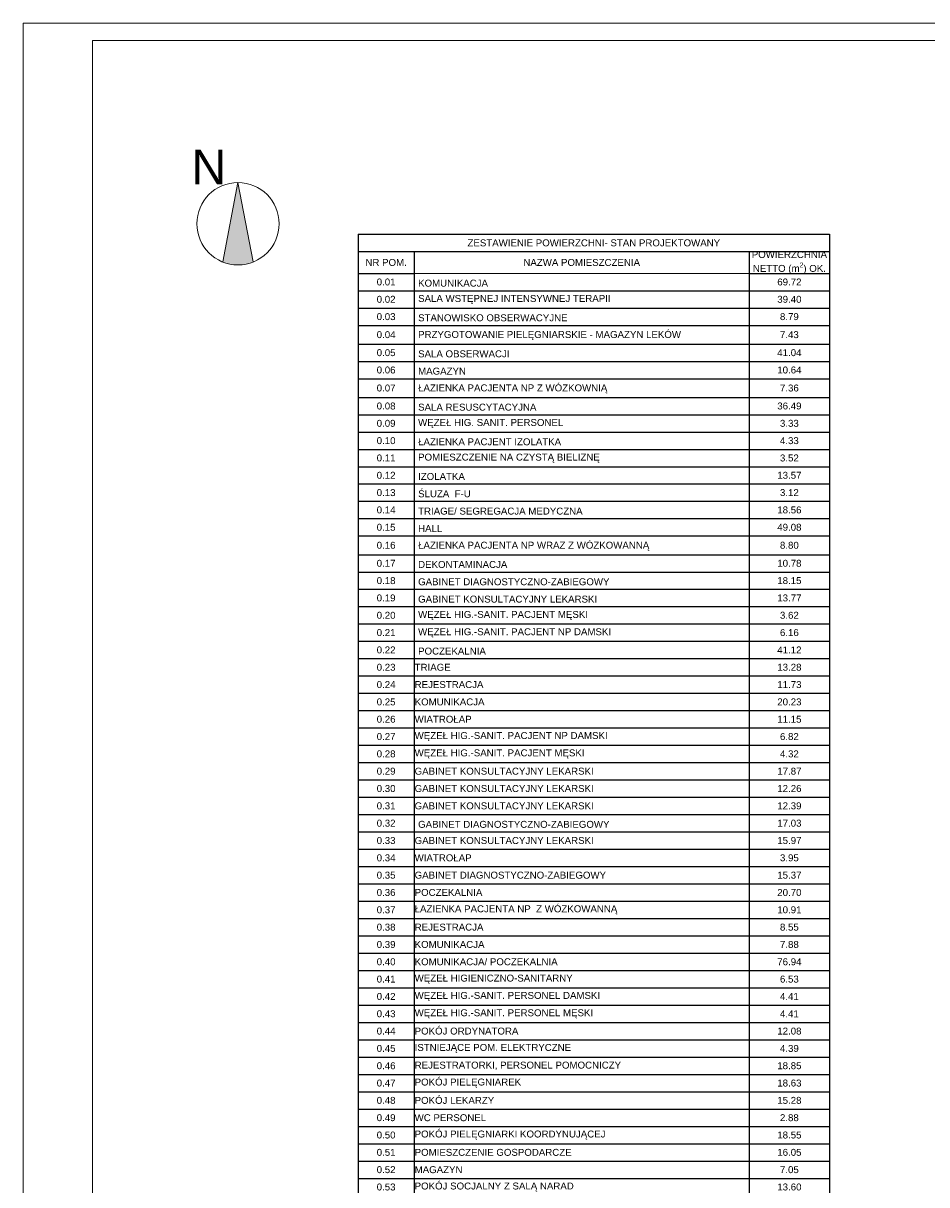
# Model space of a CAD drawing. Header units: millimetres. Extents: x -9409 to 0, y -5353 to 3057.
# Tile 237 of 256: x -9409 to -6800, y -295 to 3057. Entities that reach past the tile are written whole.
import ezdxf

# ---------------------------------------------------------------- set-up
doc = ezdxf.new("R2010")
doc.units = ezdxf.units.MM
for name, color, linetype, lineweight in [('05_Nr_pióra__7', 5, 'Continuous', 13), ('SQ_HATCH', 140, 'Continuous', 13), ('SQ_ISTN.Ściany', 140, 'Continuous', 35), ('SQ_Opisy', 7, 'Continuous', 18)]:
    doc.layers.add(name, color=color, linetype=linetype, lineweight=lineweight)
doc.styles.add('SQ_Arial', font='arial.ttf')
doc.styles.get("Standard").update_dxf_attribs({"font": 'arial.ttf'})

# ---------------------------------------------------------------- blocks, each defined once
blk = doc.blocks.new('Pn')
at = {"layer": '05_Nr_pióra__7', "linetype": 'Continuous', "lineweight": 5, "true_color": 0x000000}
h = blk.add_hatch(color=18, dxfattribs=at)
h.dxf.hatch_style = 1
h.paths.add_polyline_path([(40268.8, 14475.3), (40246.7, 14360.8, 0.192996), (40290.9, 14360.8)])
at = {"layer": '05_Nr_pióra__7', "color": 18, "linetype": 'Continuous', "lineweight": 5, "true_color": 0x000000}
for q in [(40246.7, 14360.8), (40290.9, 14360.8)]:
    blk.add_line((40268.8, 14475.3), q, dxfattribs=at)
blk.add_circle((40268.8, 14415.9), 59.4, dxfattribs=at)
at = {"layer": '05_Nr_pióra__7', "color": 18, "linetype": 'Continuous', "lineweight": 5, "true_color": 0x000000, "insert": (40201.5, 14522.8), "char_height": 50, "attachment_point": 1, "style": 'SQ_Arial'}
blk.add_mtext_dynamic_manual_height_columns('N', width=960.086, gutter_width=86.7, heights=[0], dxfattribs=at)
blk = doc.blocks.new('*T136')
at = {"layer": 'SQ_Opisy', "color": 0, "linetype": 'ByBlock', "lineweight": -2, "transparency": 16777216}
for p, q in [((0, 0), (1361.1, 0)), ((0, 0), (0, -3424.8)), ((1361.1, 0), (1361.1, -3424.8)), ((0, -50), (1361.1, -50)), ((161.8, -50), (161.8, -112.9)), ((1129.5, -50), (1129.5, -112.9)), ((0, -112.9), (161.8, -112.9)), ((1129.5, -112.9), (1361.1, -112.9)), ((0, -162.9), (161.8, -162.9)), ((161.8, -162.9), (161.8, -2974.8)), ((1129.5, -162.9), (1361.1, -162.9)), ((0, -212.9), (161.8, -212.9)), ((1129.5, -212.9), (1361.1, -212.9)), ((0, -262.9), (161.8, -262.9)), ((1129.5, -262.9), (1361.1, -262.9)), ((0, -316.9), (161.8, -316.9)), ((1129.5, -316.9), (1361.1, -316.9)), ((0, -366.9), (161.8, -366.9)), ((1129.5, -366.9), (1361.1, -366.9)), ((0, -416.9), (161.8, -416.9)), ((1129.5, -416.9), (1361.1, -416.9)), ((0, -470.8), (161.8, -470.8)), ((1129.5, -470.8), (1361.1, -470.8)), ((0, -520.8), (161.8, -520.8)), ((1129.5, -520.8), (1361.1, -520.8)), ((0, -570.8), (161.8, -570.8)), ((1129.5, -570.8), (1361.1, -570.8)), ((0, -620.8), (161.8, -620.8)), ((1129.5, -620.8), (1361.1, -620.8)), ((0, -670.8), (161.8, -670.8)), ((1129.5, -670.8), (1361.1, -670.8)), ((0, -720.8), (161.8, -720.8)), ((1129.5, -720.8), (1361.1, -720.8)), ((0, -770.8), (161.8, -770.8)), ((1129.5, -770.8), (1361.1, -770.8)), ((0, -820.8), (161.8, -820.8)), ((1129.5, -820.8), (1361.1, -820.8)), ((0, -870.8), (161.8, -870.8)), ((1129.5, -870.8), (1361.1, -870.8)), ((0, -924.8), (161.8, -924.8)), ((1129.5, -924.8), (1361.1, -924.8)), ((0, -974.8), (161.8, -974.8)), ((1129.5, -974.8), (1361.1, -974.8)), ((0, -1024.8), (161.8, -1024.8)), ((1129.5, -1024.8), (1361.1, -1024.8)), ((0, -1074.8), (161.8, -1074.8)), ((1129.5, -1074.8), (1361.1, -1074.8)), ((0, -1124.8), (161.8, -1124.8)), ((1129.5, -1124.8), (1361.1, -1124.8)), ((0, -1174.8), (161.8, -1174.8)), ((1129.5, -1174.8), (1361.1, -1174.8)), ((0, -1224.8), (161.8, -1224.8)), ((1129.5, -1224.8), (1361.1, -1224.8)), ((1129.5, -1224.8), (1129.5, -1674.8)), ((0, -1274.8), (1361.1, -1274.8)), ((0, -1324.8), (1361.1, -1324.8)), ((0, -1374.8), (1361.1, -1374.8)), ((0, -1424.8), (1361.1, -1424.8)), ((0, -1474.8), (1361.1, -1474.8)), ((0, -1524.8), (1361.1, -1524.8)), ((0, -1574.8), (1361.1, -1574.8)), ((0, -1624.8), (1361.1, -1624.8)), ((0, -1674.8), (1361.1, -1674.8)), ((0, -1724.8), (161.8, -1724.8)), ((1129.5, -1724.8), (1361.1, -1724.8)), ((1129.5, -1724.8), (1129.5, -3024.8)), ((0, -1774.8), (1361.1, -1774.8)), ((0, -1824.8), (1361.1, -1824.8)), ((0, -1874.8), (1361.1, -1874.8)), ((0, -1924.8), (1361.1, -1924.8)), ((0, -1974.8), (1361.1, -1974.8)), ((0, -2024.8), (1361.1, -2024.8)), ((0, -2074.8), (1361.1, -2074.8)), ((0, -2124.8), (1361.1, -2124.8)), ((0, -2174.8), (1361.1, -2174.8)), ((0, -2224.8), (1361.1, -2224.8)), ((0, -2274.8), (1361.1, -2274.8)), ((0, -2324.8), (1361.1, -2324.8)), ((0, -2374.8), (1361.1, -2374.8)), ((0, -2424.8), (1361.1, -2424.8)), ((0, -2474.8), (1361.1, -2474.8)), ((0, -2524.8), (1361.1, -2524.8)), ((0, -2574.8), (1361.1, -2574.8)), ((0, -2624.8), (1361.1, -2624.8)), ((0, -2674.8), (1361.1, -2674.8)), ((0, -2724.8), (1361.1, -2724.8)), ((0, -2774.8), (1361.1, -2774.8)), ((0, -2824.8), (1361.1, -2824.8)), ((0, -2874.8), (1361.1, -2874.8)), ((0, -2924.8), (1361.1, -2924.8)), ((0, -2974.8), (1361.1, -2974.8)), ((0, -3024.8), (1361.1, -3024.8)), ((0, -3074.8), (1361.1, -3074.8)), ((1129.5, -3074.8), (1129.5, -3274.8)), ((0, -3124.8), (1361.1, -3124.8)), ((0, -3174.8), (1361.1, -3174.8)), ((0, -3224.8), (1361.1, -3224.8)), ((0, -3274.8), (1361.1, -3274.8)), ((0, -3324.8), (1361.1, -3324.8)), ((1129.5, -3324.8), (1129.5, -3424.8)), ((0, -3374.8), (1361.1, -3374.8)), ((0, -3424.8), (1361.1, -3424.8))]:
    blk.add_line(p, q, dxfattribs=at)
at = {"layer": 'SQ_Opisy', "linetype": 'ByBlock', "lineweight": 15, "transparency": 16777216}
blk.add_line((161.8, -112.9), (1129.5, -112.9), dxfattribs=at)
at = {"layer": 'SQ_Opisy', "linetype": 'ByBlock', "lineweight": -2, "transparency": 16777216}
for p, q in [((161.8, -112.9), (161.8, -162.9)), ((1129.5, -112.9), (1129.5, -1224.8)), ((161.8, -162.9), (1129.5, -162.9)), ((161.8, -212.9), (1129.5, -212.9)), ((161.8, -262.9), (1129.5, -262.9)), ((161.8, -316.9), (1129.5, -316.9)), ((161.8, -366.9), (1129.5, -366.9)), ((161.8, -416.9), (1129.5, -416.9)), ((161.8, -470.8), (1129.5, -470.8)), ((161.8, -520.8), (1129.5, -520.8)), ((161.8, -570.8), (1129.5, -570.8)), ((161.8, -620.8), (1129.5, -620.8)), ((161.8, -670.8), (1129.5, -670.8)), ((161.8, -720.8), (1129.5, -720.8)), ((161.8, -770.8), (1129.5, -770.8)), ((161.8, -820.8), (1129.5, -820.8)), ((161.8, -870.8), (1129.5, -870.8)), ((161.8, -924.8), (1129.5, -924.8)), ((161.8, -974.8), (1129.5, -974.8)), ((161.8, -1024.8), (1129.5, -1024.8)), ((161.8, -1074.8), (1129.5, -1074.8)), ((161.8, -1124.8), (1129.5, -1124.8)), ((161.8, -1174.8), (1129.5, -1174.8)), ((161.8, -1224.8), (1129.5, -1224.8)), ((1129.5, -1674.8), (1129.5, -1724.8)), ((161.8, -1724.8), (1129.5, -1724.8))]:
    blk.add_line(p, q, dxfattribs=at)
at = {"layer": 'SQ_Opisy', "color": 0, "transparency": 16777216, "char_height": 20}
for s, insert, width, attachment_point in [('ZESTAWIENIE POWIERZCHNI- STAN PROJEKTOWANY', (680.6, -25), 1358.127, 5), ('\\A1;POWIERZCHNIA NETTO (m{\\H0.7x;\\S2^ ;}) OK.', (1245.3, -81.5), 228.581, 5), ('NR POM.', (80.9, -81.5), 158.819, 5), ('NAZWA POMIESZCZENIA', (645.7, -81.5), 964.727, 5), ('0.01', (80.9, -137.9), 158.819, 5), ('69.72', (1245.3, -137.9), 228.581, 5), ('0.02', (80.9, -187.9), 158.819, 5), ('39.40', (1245.3, -187.9), 228.581, 5), ('0.03', (80.9, -237.9), 158.819, 5), ('8.79', (1245.3, -237.9), 228.581, 5), ('0.04', (80.9, -289.9), 158.819, 5), ('7.43', (1245.3, -289.9), 228.581, 5), ('0.05', (80.9, -341.9), 158.819, 5), ('41.04', (1245.3, -341.9), 228.581, 5), ('0.06', (80.9, -391.9), 158.819, 5), ('10.64', (1245.3, -391.9), 228.581, 5), ('0.07', (80.9, -443.9), 158.819, 5), ('7.36', (1245.3, -443.9), 228.581, 5), ('0.08', (80.9, -495.8), 158.819, 5), ('36.49', (1245.3, -495.8), 228.581, 5), ('0.09', (80.9, -545.8), 158.819, 5), ('3.33', (1245.3, -545.8), 228.581, 5), ('0.10', (80.9, -595.8), 158.819, 5), ('4.33', (1245.3, -595.8), 228.581, 5), ('0.11', (80.9, -645.8), 158.819, 5), ('3.52', (1245.3, -645.8), 228.581, 5), ('0.12', (80.9, -695.8), 158.819, 5), ('13.57', (1245.3, -695.8), 228.581, 5), ('0.13', (80.9, -745.8), 158.819, 5), ('3.12', (1245.3, -745.8), 228.581, 5), ('0.14', (80.9, -795.8), 158.819, 5), ('18.56', (1245.3, -795.8), 228.581, 5), ('0.15', (80.9, -845.8), 158.819, 5), ('49.08', (1245.3, -845.8), 228.581, 5), ('0.16', (80.9, -897.8), 158.819, 5), ('8.80', (1245.3, -897.8), 228.581, 5), ('0.17', (80.9, -949.8), 158.819, 5), ('10.78', (1245.3, -949.8), 228.581, 5), ('0.18', (80.9, -999.8), 158.819, 5), ('18.15', (1245.3, -999.8), 228.581, 5), ('0.19', (80.9, -1049.8), 158.819, 5), ('13.77', (1245.3, -1049.8), 228.581, 5), ('0.20', (80.9, -1099.8), 158.819, 5), ('3.62', (1245.3, -1099.8), 228.581, 5), ('0.21', (80.9, -1149.8), 158.819, 5), ('6.16', (1245.3, -1149.8), 228.581, 5), ('0.22', (80.9, -1199.8), 158.819, 5), ('41.12', (1245.3, -1199.8), 228.581, 5), ('0.23', (80.9, -1249.8), 158.819, 5), ('TRIAGE', (163.3, -1249.8), 964.727, 4), ('13.28', (1245.3, -1249.8), 228.581, 5), ('0.24', (80.9, -1299.8), 158.819, 5), ('REJESTRACJA', (163.3, -1299.8), 964.727, 4), ('11.73', (1245.3, -1299.8), 228.581, 5), ('0.25', (80.9, -1349.8), 158.819, 5), ('KOMUNIKACJA ', (163.3, -1349.8), 964.727, 4), ('20.23', (1245.3, -1349.8), 228.581, 5), ('0.26', (80.9, -1399.8), 158.819, 5), ('WIATROŁAP', (163.3, -1399.8), 964.727, 4), ('11.15', (1245.3, -1399.8), 228.581, 5), ('0.27', (80.9, -1449.8), 158.819, 5), ('WĘZEŁ HIG.-SANIT. PACJENT NP DAMSKI', (163.3, -1449.8), 964.727, 4), ('6.82', (1245.3, -1449.8), 228.581, 5), ('0.28', (80.9, -1499.8), 158.819, 5), ('WĘZEŁ HIG.-SANIT. PACJENT MĘSKI', (163.3, -1499.8), 964.727, 4), ('4.32', (1245.3, -1499.8), 228.581, 5), ('0.29', (80.9, -1549.8), 158.819, 5), ('GABINET KONSULTACYJNY LEKARSKI ', (163.3, -1549.8), 964.727, 4), ('17.87', (1245.3, -1549.8), 228.581, 5), ('0.30', (80.9, -1599.8), 158.819, 5), ('GABINET KONSULTACYJNY LEKARSKI', (163.3, -1599.8), 964.727, 4), ('12.26', (1245.3, -1599.8), 228.581, 5), ('0.31', (80.9, -1649.8), 158.819, 5), ('GABINET KONSULTACYJNY LEKARSKI', (163.3, -1649.8), 964.727, 4), ('12.39', (1245.3, -1649.8), 228.581, 5), ('0.32', (80.9, -1699.8), 158.819, 5), ('17.03', (1245.3, -1699.8), 228.581, 5), ('0.33', (80.9, -1749.8), 158.819, 5), ('GABINET KONSULTACYJNY LEKARSKI', (163.3, -1749.8), 964.727, 4), ('15.97', (1245.3, -1749.8), 228.581, 5), ('0.34', (80.9, -1799.8), 158.819, 5), ('WIATROŁAP', (163.3, -1799.8), 964.727, 4), ('3.95', (1245.3, -1799.8), 228.581, 5), ('0.35', (80.9, -1849.8), 158.819, 5), ('GABINET DIAGNOSTYCZNO-ZABIEGOWY', (163.3, -1849.8), 964.727, 4), ('15.37', (1245.3, -1849.8), 228.581, 5), ('0.36', (80.9, -1899.8), 158.819, 5), ('POCZEKALNIA', (163.3, -1899.8), 964.727, 4), ('20.70', (1245.3, -1899.8), 228.581, 5), ('0.37', (80.9, -1949.8), 158.819, 5), ('ŁAZIENKA PACJENTA NP  Z WÓZKOWANNĄ', (163.3, -1949.8), 964.727, 4), ('10.91', (1245.3, -1949.8), 228.581, 5), ('0.38', (80.9, -1999.8), 158.819, 5), ('REJESTRACJA', (163.3, -1999.8), 964.727, 4), ('8.55', (1245.3, -1999.8), 228.581, 5), ('0.39', (80.9, -2049.8), 158.819, 5), ('KOMUNIKACJA', (163.3, -2049.8), 964.727, 4), ('7.88', (1245.3, -2049.8), 228.581, 5), ('0.40', (80.9, -2099.8), 158.819, 5), ('KOMUNIKACJA/ POCZEKALNIA', (163.3, -2099.8), 964.727, 4), ('76.94', (1245.3, -2099.8), 228.581, 5), ('0.41', (80.9, -2149.8), 158.819, 5), ('WĘZEŁ HIGIENICZNO-SANITARNY', (163.3, -2149.8), 964.727, 4), ('6.53', (1245.3, -2149.8), 228.581, 5), ('0.42', (80.9, -2199.8), 158.819, 5), ('WĘZEŁ HIG.-SANIT. PERSONEL DAMSKI', (163.3, -2199.8), 964.727, 4), ('4.41', (1245.3, -2199.8), 228.581, 5), ('0.43', (80.9, -2249.8), 158.819, 5), ('WĘZEŁ HIG.-SANIT. PERSONEL MĘSKI', (163.3, -2249.8), 964.727, 4), ('4.41', (1245.3, -2249.8), 228.581, 5), ('0.44', (80.9, -2299.8), 158.819, 5), ('POKÓJ ORDYNATORA', (163.3, -2299.8), 964.727, 4), ('12.08', (1245.3, -2299.8), 228.581, 5), ('0.45', (80.9, -2349.8), 158.819, 5), ('ISTNIEJĄCE POM. ELEKTRYCZNE', (163.3, -2349.8), 964.727, 4), ('4.39', (1245.3, -2349.8), 228.581, 5), ('0.46', (80.9, -2399.8), 158.819, 5), ('REJESTRATORKI, PERSONEL POMOCNICZY', (163.3, -2399.8), 964.727, 4), ('18.85', (1245.3, -2399.8), 228.581, 5), ('0.47', (80.9, -2449.8), 158.819, 5), ('POKÓJ PIELĘGNIAREK', (163.3, -2449.8), 964.727, 4), ('18.63', (1245.3, -2449.8), 228.581, 5), ('0.48', (80.9, -2499.8), 158.819, 5), ('POKÓJ LEKARZY', (163.3, -2499.8), 964.727, 4), ('15.28', (1245.3, -2499.8), 228.581, 5), ('0.49', (80.9, -2549.8), 158.819, 5), ('WC PERSONEL', (163.3, -2549.8), 964.727, 4), ('2.88', (1245.3, -2549.8), 228.581, 5), ('POKÓJ PIELĘGNIARKI KOORDYNUJĄCEJ', (163.3, -2599.8), 964.727, 4), ('0.50', (80.9, -2599.8), 158.819, 5), ('18.55', (1245.3, -2599.8), 228.581, 5), ('0.51', (80.9, -2649.8), 158.819, 5), ('POMIESZCZENIE GOSPODARCZE', (163.3, -2649.8), 964.727, 4), ('16.05', (1245.3, -2649.8), 228.581, 5), ('0.52', (80.9, -2699.8), 158.819, 5), ('MAGAZYN', (163.3, -2699.8), 964.727, 4), ('7.05', (1245.3, -2699.8), 228.581, 5), ('0.53', (80.9, -2749.8), 158.819, 5), ('POKÓJ SOCJALNY Z SALĄ NARAD', (163.3, -2749.8), 964.727, 4), ('13.60', (1245.3, -2749.8), 228.581, 5), ('0.54', (80.9, -2799.8), 158.819, 5), ('PRZYGOTOWANIE PERSONELU', (163.3, -2799.8), 964.727, 4), ('3.53', (1245.3, -2799.8), 228.581, 5), ('0.55', (80.9, -2849.8), 158.819, 5), ('SALA ZABIEGOWA', (163.3, -2849.8), 964.727, 4), ('17.61', (1245.3, -2849.8), 228.581, 5), ('0.56', (80.9, -2899.8), 158.819, 5), ('GIPSOWNIA', (163.3, -2899.8), 964.727, 4), ('10.60', (1245.3, -2899.8), 228.581, 5), ('0.57', (80.9, -2949.8), 158.819, 5), ('BRUDOWNIK', (163.3, -2949.8), 964.727, 4), ('7.00', (1245.3, -2949.8), 228.581, 5), ('SUMA POWIERZCHNI NETTO RAZEM', (1.5, -2999.8), 1126.546, 4), ('887.54', (1245.3, -2999.8), 228.581, 5), ('W TYM:', (1.5, -3049.8), 1358.127, 4), ('NOCNA I ŚWIĄTECZNA OPIEKA ZDROWOTNA', (1128, -3099.8), 1126.546, 6), ('31.93', (1245.3, -3099.8), 228.581, 5), ('IZBA PRZYJĘĆ', (1128, -3149.8), 1126.546, 6), ('67.37', (1245.3, -3149.8), 228.581, 5), ('SOR', (1128, -3199.8), 1126.546, 6), ('788.24', (1245.3, -3199.8), 228.581, 5), ('SUMA POWIERZCHNI BRUTTO', (1.5, -3249.8), 1126.546, 4), ('1023.03', (1245.3, -3249.8), 228.581, 5), ('W TYM:', (1.5, -3299.8), 1358.127, 4), ('POWIERZCHNIA BRUTTO CZĘŚCI ISTNIEJĄCEJ', (1.5, -3349.8), 1126.546, 4), ('936.43', (1245.3, -3349.8), 228.581, 5), ('POWIERZCHNIA BRUTTO ROZBUDOWY', (1.5, -3399.8), 1126.546, 4), ('86.60', (1245.3, -3399.8), 228.581, 5)]:
    blk.add_mtext(s, dxfattribs=dict(at, insert=insert, width=width, attachment_point=attachment_point))
at = {"layer": 'SQ_Opisy', "color": 0, "transparency": 16777216, "char_height": 20, "width": 944.688, "attachment_point": 7, "style": 'SQ_Arial'}
for s, insert in [('KOMUNIKACJA', (173.3, -151.4)), ('SALA WSTĘPNEJ INTENSYWNEJ TERAPII', (173.3, -201.4)), ('STANOWISKO OBSERWACYJNE', (173.3, -251.4)), ('PRZYGOTOWANIE PIELĘGNIARSKIE - MAGAZYN LEKÓW', (173.3, -305.4)), ('SALA OBSERWACJI', (173.3, -355.4)), ('MAGAZYN', (173.3, -405.4)), ('ŁAZIENKA PACJENTA NP Z WÓZKOWNIĄ', (173.3, -459.3)), ('SALA RESUSCYTACYJNA', (173.3, -509.3)), ('WĘZEŁ HIG. SANIT. PERSONEL', (173.3, -559.3)), ('ŁAZIENKA PACJENT IZOLATKA', (173.3, -609.3)), ('POMIESZCZENIE NA CZYSTĄ BIELIZNĘ', (173.3, -659.3)), ('IZOLATKA', (173.3, -709.3)), ('ŚLUZA  F-U', (173.3, -759.3)), ('TRIAGE/ SEGREGACJA MEDYCZNA', (173.3, -809.3)), ('HALL', (173.3, -859.3)), ('ŁAZIENKA PACJENTA NP WRAZ Z WÓZKOWANNĄ', (173.3, -913.3)), ('DEKONTAMINACJA', (173.3, -963.3)), ('GABINET DIAGNOSTYCZNO-ZABIEGOWY', (173.3, -1013.3)), ('GABINET KONSULTACYJNY LEKARSKI', (173.3, -1063.3)), ('WĘZEŁ HIG.-SANIT. PACJENT MĘSKI', (173.3, -1113.3)), ('WĘZEŁ HIG.-SANIT. PACJENT NP DAMSKI', (173.3, -1163.3)), ('POCZEKALNIA', (173.3, -1213.3)), ('GABINET DIAGNOSTYCZNO-ZABIEGOWY', (173.3, -1713.3))]:
    blk.add_mtext(s, dxfattribs=dict(at, insert=insert))
blk = doc.blocks.new('stan projektowany')
at = {"layer": 'SQ_HATCH'}
h = blk.add_hatch(dxfattribs=at)
h.set_pattern_fill('ANGLE')
h.set_pattern_definition([(0, (-10464.962, 6233.929), (0, 6.985), [5.08, -1.905]), (90, (-10464.962, 6233.929), (-6.985, 4e-16), [5.08, -1.905])])
h.paths.add_polyline_path([(-15233.1, 8198.7), (-15198.1, 8198.7), (-15176.6, 8198.7), (-15176.6, 8216.2), (-15144.6, 8216.2), (-15144.6, 8147.2), (-15144.6, 7886.2), (-15144.6, 7837.2), (-15144.6, 7734.8), (-15104.7, 7734.8), (-15104.6, 10535.6), (-15737.6, 10535.6), (-15737.6, 10615.6), (-15789.6, 10615.6), (-16075.6, 10615.6), (-16075.6, 9587.3), (-16120.1, 9587.3), (-16120.1, 9436.6), (-16071.6, 9436.6), (-16071.6, 9307.6), (-16259.6, 9307.6), (-16259.6, 8898.7), (-16704.6, 8898.7), (-16704.6, 7768.2), (-16704.6, 7751.8), (-16685.6, 7751.8), (-16685.6, 7130.6), (-16718.1, 7131.6), (-16718.1, 7178.2), (-16999.6, 7178.2), (-16999.6, 7808.2), (-19394.6, 7808.2), (-19394.6, 6211.2), (-19462.5, 6211.2), (-19462.5, 5925.5), (-18509.3, 5925.5), (-18509.3, 6211.2), (-17103, 6223), (-17103, 5881.5), (-15104.7, 5873.3), (-15104.7, 7734.8), (-15144.6, 7734.8), (-15144.6, 7707.2), (-15176.6, 7707.2), (-15176.6, 7706.7), (-15176.6, 7706.7), (-15259.9, 7706.7), (-15259.9, 7706.8), (-15259.9, 7707.2), (-15292.7, 7707.2), (-15292.7, 7696.7), (-15292.7, 7696.7), (-15292.7, 7706.7), (-15297.7, 7706.6), (-15297.7, 7699.4, 0.414214), (-15297.4, 7699.1), (-15296.5, 7699.1, -0.414214), (-15296.2, 7698.8), (-15296.2, 7696.9, 0.527766), (-15295.9, 7696.6, -0.450501), (-15295.3, 7696.1, -0.414104), (-15295.8, 7695.5), (-15295.1, 7695.5), (-15295.8, 7695.5, -0.414323), (-15296.3, 7696.1, -0.409171), (-15295.9, 7696.7, -0.450389), (-15296.2, 7696.9), (-15296.2, 7698.8, 0.414214), (-15296.5, 7699.1), (-15297.4, 7699.1, -0.414214), (-15297.7, 7699.4), (-15297.7, 7706.6), (-15292.7, 7706.7), (-15292.7, 7707.2), (-15259.9, 7707.2), (-15259.9, 7734.8), (-15473.3, 7734.8), (-15473.3, 7771.1, -0.414214), (-15477.3, 7775.1, -1), (-15469.3, 7775.1, -0.414214), (-15473.3, 7771.1), (-15473.3, 7749.3), (-15457.7, 7749.3), (-15457.7, 7760.1), (-15458, 7760.2), (-15458, 7773.9), (-15458, 7787.5), (-15457.7, 7799.3), (-15457.7, 7787.6), (-15431.6, 7791.4, -0.038172), (-15428, 7791.6, -0.032853), (-15424.8, 7791.4, -0.057631), (-15419.7, 7790.2, -0.057695), (-15415.5, 7788, -0.068919), (-15411.9, 7784.8, -0.070278), (-15409.4, 7780.9, -0.066142), (-15408.2, 7776.7, -0.045653), (-15407.9, 7773.2, -0.032968), (-15408.1, 7770.7, -0.068737), (-15409.4, 7766.3, -0.070278), (-15411.9, 7762.4, -0.068919), (-15415.5, 7759.2, -0.057695), (-15419.7, 7757, -0.057631), (-15424.8, 7755.8, -0.032853), (-15428, 7755.6, -0.033182), (-15431.2, 7755.8), (-15457.7, 7760.1), (-15457.7, 7749.3), (-15473.3, 7749.3), (-15473.3, 7734.8), (-15259.9, 7734.8), (-15259.9, 7837.1), (-15259.9, 7837.1), (-15259.9, 7837.1), (-15176.6, 7837.2), (-15176.6, 7734.8), (-15144.6, 7734.8), (-15144.6, 7837.2), (-15144.6, 7886.2), (-15176.6, 7886.2), (-15176.6, 8147.2), (-15176.6, 8163.7), (-15198.1, 8163.7), (-15233.1, 8163.7)])

msp = doc.modelspace()

# ---------------------------------------------------------------- hatches: boundary and pattern name
at = {"layer": 'SQ_HATCH'}
h = msp.add_hatch(dxfattribs=at)
h.set_pattern_fill('ANGLE')
h.set_pattern_definition([(0, (0, -3420.361), (0, 6.985), [5.08, -1.905]), (90, (0, -3420.361), (-6.985, 4e-16), [5.08, -1.905])])
h.paths.add_polyline_path([(-4768.2, -1455.6), (-4733.2, -1455.6), (-4711.7, -1455.6), (-4711.7, -1438.1), (-4679.7, -1438.1), (-4679.7, -1507.1), (-4679.7, -1768.1), (-4679.7, -1817.1), (-4679.7, -1919.5), (-4639.7, -1919.5), (-4639.7, 881.3), (-5272.7, 881.3), (-5272.7, 961.3), (-5324.7, 961.3), (-5610.7, 961.3), (-5610.7, -67), (-5655.2, -67), (-5655.2, -217.7), (-5606.7, -217.7), (-5606.7, -346.7), (-5794.7, -346.7), (-5794.7, -755.6), (-6239.7, -755.6), (-6239.7, -1886.1), (-6239.7, -1902.5), (-6220.6, -1902.5), (-6220.6, -2523.7), (-6253.2, -2522.7), (-6253.2, -2476.1), (-6534.7, -2476.1), (-6534.7, -1846.1), (-8929.7, -1846.1), (-8929.7, -3443.1), (-8997.5, -3443.1), (-8997.5, -3728.8), (-8044.3, -3728.8), (-8044.3, -3443.1), (-6638.1, -3431.3), (-6638.1, -3772.8), (-4639.7, -3781), (-4639.7, -1919.5), (-4679.7, -1919.5), (-4679.7, -1947.1), (-4711.7, -1947.1), (-4711.7, -1947.6), (-4711.7, -1947.6), (-4794.9, -1947.6), (-4794.9, -1947.5), (-4794.9, -1947.1), (-4827.7, -1947.1), (-4827.7, -1957.6), (-4827.7, -1957.6), (-4827.7, -1947.6), (-4832.7, -1947.6), (-4832.7, -1954.8, 0.414214), (-4832.4, -1955.1), (-4831.5, -1955.1, -0.414214), (-4831.2, -1955.4), (-4831.2, -1957.3, 0.527766), (-4830.9, -1957.7, -0.450501), (-4830.3, -1958.2, -0.414104), (-4830.8, -1958.8), (-4830.1, -1958.8), (-4830.8, -1958.8, -0.414323), (-4831.4, -1958.2, -0.409171), (-4830.9, -1957.6, -0.450389), (-4831.2, -1957.3), (-4831.2, -1955.4, 0.414214), (-4831.5, -1955.1), (-4832.4, -1955.1, -0.414214), (-4832.7, -1954.8), (-4832.7, -1947.6), (-4827.7, -1947.6), (-4827.7, -1947.1), (-4794.9, -1947.1), (-4794.9, -1919.5), (-5008.3, -1919.5), (-5008.3, -1883.2, -0.414214), (-5012.3, -1879.2, -1), (-5004.3, -1879.2, -0.414214), (-5008.3, -1883.2), (-5008.3, -1905), (-4992.7, -1905), (-4992.7, -1894.1), (-4993, -1894.1), (-4993, -1880.4), (-4993, -1866.7), (-4992.7, -1855), (-4992.7, -1866.7), (-4966.7, -1862.9, -0.038172), (-4963, -1862.6, -0.032853), (-4959.9, -1862.8, -0.057631), (-4954.8, -1864.1, -0.057695), (-4950.6, -1866.3, -0.068919), (-4946.9, -1869.5, -0.070278), (-4944.5, -1873.4, -0.066142), (-4943.2, -1877.6, -0.045653), (-4943, -1881.1, -0.032968), (-4943.2, -1883.6, -0.068737), (-4944.5, -1888, -0.070278), (-4946.9, -1891.9, -0.068919), (-4950.6, -1895.1, -0.057695), (-4954.8, -1897.3, -0.057631), (-4959.9, -1898.5, -0.032853), (-4963, -1898.7, -0.033182), (-4966.2, -1898.5), (-4992.7, -1894.1), (-4992.7, -1905), (-5008.3, -1905), (-5008.3, -1919.5), (-4794.9, -1919.5), (-4794.9, -1817.1), (-4794.9, -1817.1), (-4794.9, -1817.2), (-4711.7, -1817.1), (-4711.7, -1919.5), (-4679.7, -1919.5), (-4679.7, -1817.1), (-4679.7, -1768.1), (-4711.7, -1768.1), (-4711.7, -1507.1), (-4711.7, -1490.6), (-4733.2, -1490.6), (-4768.2, -1490.6)])

# ---------------------------------------------------------------- linework, layer by layer
at = {"layer": 'SQ_Opisy', "color": 7, "lineweight": 9, "true_color": 0xf7f7f7}
msp.add_lwpolyline([(-9408.9, -5353.2), (-3368.9, -5353.2), (-3368.9, 3056.8), (-9408.9, 3056.8)], close=True, dxfattribs=at)
at = {"layer": 'SQ_Opisy', "lineweight": 9}
msp.add_lwpolyline([(-9208.9, -5303.2), (-3418.9, -5303.2), (-3418.9, 3006.8), (-9208.9, 3006.8)], close=True, dxfattribs=at)

# ---------------------------------------------------------------- block references
msp.add_blockref('*T136', (-8442, 2447.8))
at = {"layer": 'SQ_ISTN.Ściany', "xscale": 2, "yscale": 2, "zscale": 2}
msp.add_blockref('Pn', (-89326.4, -26353.7), dxfattribs=at)
at = {"layer": 'SQ_ISTN.Ściany'}
msp.add_blockref('stan projektowany', (10465, -9654.3), dxfattribs=at)

doc.saveas('drawing.dxf')
